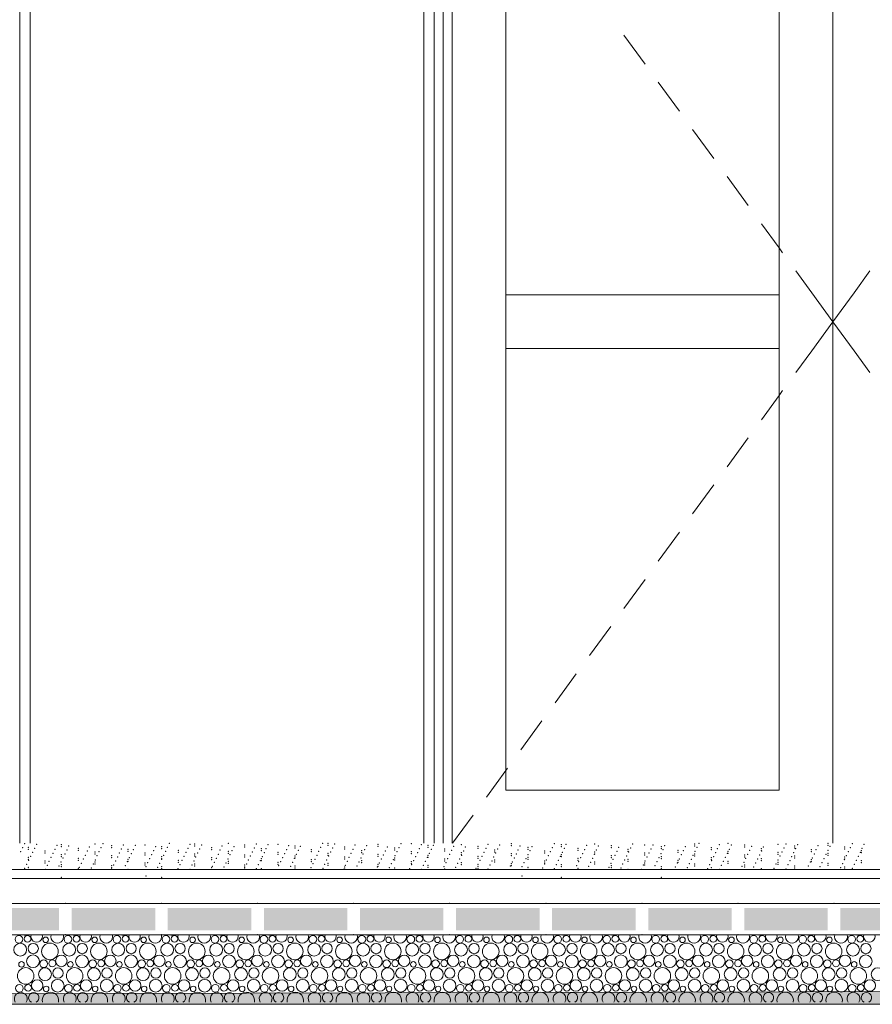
# Model space of a CAD drawing. Header units: millimetres. Extents: x -94601 to -15166, y -300 to 6935.
# Tile 49 of 97: x -54897 to -52997, y -300 to 1893. Entities that reach past the tile are written whole.
import ezdxf

# ---------------------------------------------------------------- set-up
doc = ezdxf.new("R2010")
doc.units = ezdxf.units.MM
doc.header["$MEASUREMENT"] = 0
for name, color, linetype in [('Nouveau_Menuis_Ext _ Murs-rideaux.Menuis_Ext', 7, 'Continuous'), ('Nouveau_Terrain _ Original.Terrain', 7, 'Continuous'), ('Nouveau_VRD _ Voirie 3d.VRD', 7, 'Continuous')]:
    doc.layers.add(name, color=color, linetype=linetype)

# ---------------------------------------------------------------- blocks, each defined once
blk = doc.blocks.new('*X51')
at = {"layer": 'Nouveau_VRD _ Voirie 3d.VRD', "color": 33, "linetype": 'Continuous', "lineweight": 15, "true_color": 0xf48e54}
for centre, radius in [((-54898.5, -155.2), 8.58), ((-54879.3, -154.2), 7.52), ((-54838.9, -156.5), 6.2), ((-54789.4, -155.2), 8.58), ((-54770.2, -154.2), 7.52), ((-54729.8, -156.5), 6.2), ((-54680.2, -155.2), 8.58), ((-54661.1, -154.2), 7.52), ((-54620.7, -156.5), 6.2), ((-54571.1, -155.2), 8.58), ((-54552, -154.2), 7.52), ((-54511.6, -156.5), 6.2), ((-54462, -155.2), 8.58), ((-54442.9, -154.2), 7.52), ((-54402.4, -156.5), 6.2), ((-54352.9, -155.2), 8.58), ((-54333.8, -154.2), 7.52), ((-54293.3, -156.5), 6.2), ((-54243.8, -155.2), 8.58), ((-54224.6, -154.2), 7.52), ((-54184.2, -156.5), 6.2), ((-54134.7, -155.2), 8.58), ((-54115.5, -154.2), 7.52), ((-54075.1, -156.5), 6.2), ((-54025.6, -155.2), 8.58), ((-54006.4, -154.2), 7.52), ((-53966, -156.5), 6.2), ((-53916.5, -155.2), 8.58), ((-53897.3, -154.2), 7.52), ((-53856.9, -156.5), 6.2), ((-53807.3, -155.2), 8.58), ((-53788.2, -154.2), 7.52), ((-53747.8, -156.5), 6.2), ((-53698.2, -155.2), 8.58), ((-53679.1, -154.2), 7.52), ((-53638.7, -156.5), 6.2), ((-53589.1, -155.2), 8.58), ((-53570, -154.2), 7.52), ((-53529.5, -156.5), 6.2), ((-53480, -155.2), 8.58), ((-53460.9, -154.2), 7.52), ((-53420.4, -156.5), 6.2), ((-53370.9, -155.2), 8.58), ((-53351.7, -154.2), 7.52), ((-53311.3, -156.5), 6.2), ((-53261.8, -155.2), 8.58), ((-53242.6, -154.2), 7.52), ((-53202.2, -156.5), 6.2), ((-53152.7, -155.2), 8.58), ((-53133.5, -154.2), 7.52), ((-53093.1, -156.5), 6.2), ((-53043.6, -155.2), 8.58), ((-53024.4, -154.2), 7.52), ((-54895.6, -178.4), 14.3), ((-54866.8, -175.8), 11.5), ((-54829.5, -182.2), 18.4), ((-54786.5, -178.4), 14.3), ((-54757.6, -175.8), 11.5), ((-54720.4, -182.2), 18.4), ((-54677.3, -178.4), 14.3), ((-54648.5, -175.8), 11.5), ((-54611.3, -182.2), 18.4), ((-54568.2, -178.4), 14.3), ((-54539.4, -175.8), 11.5), ((-54502.2, -182.2), 18.4), ((-54459.1, -178.4), 14.3), ((-54430.3, -175.8), 11.5), ((-54393.1, -182.2), 18.4), ((-54350, -178.4), 14.3), ((-54321.2, -175.8), 11.5), ((-54284, -182.2), 18.4), ((-54240.9, -178.4), 14.3), ((-54212.1, -175.8), 11.5), ((-54174.9, -182.2), 18.4), ((-54131.8, -178.4), 14.3), ((-54103, -175.8), 11.5), ((-54065.7, -182.2), 18.4), ((-54022.7, -178.4), 14.3), ((-53993.9, -175.8), 11.5), ((-53956.6, -182.2), 18.4), ((-53913.6, -178.4), 14.3), ((-53884.7, -175.8), 11.5), ((-53847.5, -182.2), 18.4), ((-53804.4, -178.4), 14.3), ((-53775.6, -175.8), 11.5), ((-53738.4, -182.2), 18.4), ((-53695.3, -178.4), 14.3), ((-53666.5, -175.8), 11.5), ((-53629.3, -182.2), 18.4), ((-53586.2, -178.4), 14.3), ((-53557.4, -175.8), 11.5), ((-53520.2, -182.2), 18.4), ((-53477.1, -178.4), 14.3), ((-53448.3, -175.8), 11.5), ((-53411.1, -182.2), 18.4), ((-53368, -178.4), 14.3), ((-53339.2, -175.8), 11.5), ((-53302, -182.2), 18.4), ((-53258.9, -178.4), 14.3), ((-53230.1, -175.8), 11.5), ((-53192.8, -182.2), 18.4), ((-53149.8, -178.4), 14.3), ((-53121, -175.8), 11.5), ((-53083.7, -182.2), 18.4), ((-53040.7, -178.4), 14.3), ((-53011.8, -175.8), 11.5), ((-54867.1, -204.1), 14.2), ((-54804, -203.4), 12.8), ((-54758, -204.1), 14.2), ((-54694.9, -203.4), 12.8), ((-54648.8, -204.1), 14.2), ((-54585.8, -203.4), 12.8), ((-54539.7, -204.1), 14.2), ((-54476.7, -203.4), 12.8), ((-54430.6, -204.1), 14.2), ((-54367.5, -203.4), 12.8), ((-54321.5, -204.1), 14.2), ((-54258.4, -203.4), 12.8), ((-54212.4, -204.1), 14.2), ((-54149.3, -203.4), 12.8), ((-54103.3, -204.1), 14.2), ((-54040.2, -203.4), 12.8), ((-53994.2, -204.1), 14.2), ((-53931.1, -203.4), 12.8), ((-53885.1, -204.1), 14.2), ((-53822, -203.4), 12.8), ((-53775.9, -204.1), 14.2), ((-53712.9, -203.4), 12.8), ((-53666.8, -204.1), 14.2), ((-53603.8, -203.4), 12.8), ((-53557.7, -204.1), 14.2), ((-53494.6, -203.4), 12.8), ((-53448.6, -204.1), 14.2), ((-53385.5, -203.4), 12.8), ((-53339.5, -204.1), 14.2), ((-53276.4, -203.4), 12.8), ((-53230.4, -204.1), 14.2), ((-53167.3, -203.4), 12.8), ((-53121.3, -204.1), 14.2), ((-53058.2, -203.4), 12.8), ((-53012.2, -204.1), 14.2), ((-54883.5, -236.8), 18.4), ((-54892.9, -211.1), 6.2), ((-54840.5, -233), 14.3), ((-54843.4, -209.8), 8.58), ((-54824.2, -208.8), 7.52), ((-54811.6, -230.4), 11.5), ((-54774.4, -236.8), 18.4), ((-54783.8, -211.1), 6.2), ((-54731.3, -233), 14.3), ((-54734.2, -209.8), 8.58), ((-54715.1, -208.8), 7.52), ((-54702.5, -230.4), 11.5), ((-54665.3, -236.8), 18.4), ((-54674.7, -211.1), 6.2), ((-54622.2, -233), 14.3), ((-54625.1, -209.8), 8.58), ((-54606, -208.8), 7.52), ((-54593.4, -230.4), 11.5), ((-54556.2, -236.8), 18.4), ((-54565.6, -211.1), 6.2), ((-54513.1, -233), 14.3), ((-54516, -209.8), 8.58), ((-54496.9, -208.8), 7.52), ((-54484.3, -230.4), 11.5), ((-54447.1, -236.8), 18.4), ((-54456.4, -211.1), 6.2), ((-54404, -233), 14.3), ((-54406.9, -209.8), 8.58), ((-54387.8, -208.8), 7.52), ((-54375.2, -230.4), 11.5), ((-54338, -236.8), 18.4), ((-54347.3, -211.1), 6.2), ((-54294.9, -233), 14.3), ((-54297.8, -209.8), 8.58), ((-54278.6, -208.8), 7.52), ((-54266.1, -230.4), 11.5), ((-54228.9, -236.8), 18.4), ((-54238.2, -211.1), 6.2), ((-54185.8, -233), 14.3), ((-54188.7, -209.8), 8.58), ((-54169.5, -208.8), 7.52), ((-54157, -230.4), 11.5), ((-54119.7, -236.8), 18.4), ((-54129.1, -211.1), 6.2), ((-54076.7, -233), 14.3), ((-54079.6, -209.8), 8.58), ((-54060.4, -208.8), 7.52), ((-54047.9, -230.4), 11.5), ((-54010.6, -236.8), 18.4), ((-54020, -211.1), 6.2), ((-53967.6, -233), 14.3), ((-53970.5, -209.8), 8.58), ((-53951.3, -208.8), 7.52), ((-53938.7, -230.4), 11.5), ((-53901.5, -236.8), 18.4), ((-53910.9, -211.1), 6.2), ((-53858.4, -233), 14.3), ((-53861.3, -209.8), 8.58), ((-53842.2, -208.8), 7.52), ((-53829.6, -230.4), 11.5), ((-53792.4, -236.8), 18.4), ((-53801.8, -211.1), 6.2), ((-53749.3, -233), 14.3), ((-53752.2, -209.8), 8.58), ((-53733.1, -208.8), 7.52), ((-53720.5, -230.4), 11.5), ((-53683.3, -236.8), 18.4), ((-53692.7, -211.1), 6.2), ((-53640.2, -233), 14.3), ((-53643.1, -209.8), 8.58), ((-53624, -208.8), 7.52), ((-53611.4, -230.4), 11.5), ((-53574.2, -236.8), 18.4), ((-53583.5, -211.1), 6.2), ((-53531.1, -233), 14.3), ((-53534, -209.8), 8.58), ((-53514.9, -208.8), 7.52), ((-53502.3, -230.4), 11.5), ((-53465.1, -236.8), 18.4), ((-53474.4, -211.1), 6.2), ((-53422, -233), 14.3), ((-53424.9, -209.8), 8.58), ((-53405.7, -208.8), 7.52), ((-53393.2, -230.4), 11.5), ((-53356, -236.8), 18.4), ((-53365.3, -211.1), 6.2), ((-53312.9, -233), 14.3), ((-53315.8, -209.8), 8.58), ((-53296.6, -208.8), 7.52), ((-53284.1, -230.4), 11.5), ((-53246.8, -236.8), 18.4), ((-53256.2, -211.1), 6.2), ((-53203.8, -233), 14.3), ((-53206.7, -209.8), 8.58), ((-53187.5, -208.8), 7.52), ((-53175, -230.4), 11.5), ((-53137.7, -236.8), 18.4), ((-53147.1, -211.1), 6.2), ((-53094.7, -233), 14.3), ((-53097.6, -209.8), 8.58), ((-53078.4, -208.8), 7.52), ((-53065.8, -230.4), 11.5), ((-53028.6, -236.8), 18.4), ((-53038, -211.1), 6.2), ((-52985.5, -233), 14.3), ((-54897.4, -264.4), 8.58), ((-54878.2, -263.4), 7.52), ((-54858, -258), 12.8), ((-54837.8, -265.7), 6.2), ((-54812, -258.7), 14.2), ((-54788.2, -264.4), 8.58), ((-54769.1, -263.4), 7.52), ((-54748.9, -258), 12.8), ((-54728.7, -265.7), 6.2), ((-54702.8, -258.7), 14.2), ((-54679.1, -264.4), 8.58), ((-54660, -263.4), 7.52), ((-54639.8, -258), 12.8), ((-54619.6, -265.7), 6.2), ((-54593.7, -258.7), 14.2), ((-54570, -264.4), 8.58), ((-54550.9, -263.4), 7.52), ((-54530.7, -258), 12.8), ((-54510.4, -265.7), 6.2), ((-54484.6, -258.7), 14.2), ((-54460.9, -264.4), 8.58), ((-54441.8, -263.4), 7.52), ((-54421.5, -258), 12.8), ((-54401.3, -265.7), 6.2), ((-54375.5, -258.7), 14.2), ((-54351.8, -264.4), 8.58), ((-54332.6, -263.4), 7.52), ((-54312.4, -258), 12.8), ((-54292.2, -265.7), 6.2), ((-54266.4, -258.7), 14.2), ((-54242.7, -264.4), 8.58), ((-54223.5, -263.4), 7.52), ((-54203.3, -258), 12.8), ((-54183.1, -265.7), 6.2), ((-54157.3, -258.7), 14.2), ((-54133.6, -264.4), 8.58), ((-54114.4, -263.4), 7.52), ((-54094.2, -258), 12.8), ((-54074, -265.7), 6.2), ((-54048.2, -258.7), 14.2), ((-54024.5, -264.4), 8.58), ((-54005.3, -263.4), 7.52), ((-53985.1, -258), 12.8), ((-53964.9, -265.7), 6.2), ((-53939.1, -258.7), 14.2), ((-53915.3, -264.4), 8.58), ((-53896.2, -263.4), 7.52), ((-53876, -258), 12.8), ((-53855.8, -265.7), 6.2), ((-53829.9, -258.7), 14.2), ((-53806.2, -264.4), 8.58), ((-53787.1, -263.4), 7.52), ((-53766.9, -258), 12.8), ((-53746.7, -265.7), 6.2), ((-53720.8, -258.7), 14.2), ((-53697.1, -264.4), 8.58), ((-53678, -263.4), 7.52), ((-53657.8, -258), 12.8), ((-53637.5, -265.7), 6.2), ((-53611.7, -258.7), 14.2), ((-53588, -264.4), 8.58), ((-53568.9, -263.4), 7.52), ((-53548.6, -258), 12.8), ((-53528.4, -265.7), 6.2), ((-53502.6, -258.7), 14.2), ((-53478.9, -264.4), 8.58), ((-53459.7, -263.4), 7.52), ((-53439.5, -258), 12.8), ((-53419.3, -265.7), 6.2), ((-53393.5, -258.7), 14.2), ((-53369.8, -264.4), 8.58), ((-53350.6, -263.4), 7.52), ((-53330.4, -258), 12.8), ((-53310.2, -265.7), 6.2), ((-53284.4, -258.7), 14.2), ((-53260.7, -264.4), 8.58), ((-53241.5, -263.4), 7.52), ((-53221.3, -258), 12.8), ((-53201.1, -265.7), 6.2), ((-53175.3, -258.7), 14.2), ((-53151.6, -264.4), 8.58), ((-53132.4, -263.4), 7.52), ((-53112.2, -258), 12.8), ((-53092, -265.7), 6.2), ((-53066.2, -258.7), 14.2), ((-53042.4, -264.4), 8.58), ((-53023.3, -263.4), 7.52), ((-53003.1, -258), 12.8)]:
    blk.add_circle(centre, radius, dxfattribs=at)
for centre, radius, start, end in [((-54884.6, -127.6), 18.4, 254.0928, 285.9072), ((-54859.1, -148.8), 12.8, 163.5489, 16.4511), ((-54813.1, -149.5), 14.2, 162.5101, 17.4899), ((-54775.5, -127.6), 18.4, 254.0928, 285.9072), ((-54750, -148.8), 12.8, 163.5489, 16.4511), ((-54704, -149.5), 14.2, 162.5101, 17.4899), ((-54666.4, -127.6), 18.4, 254.0928, 285.9072), ((-54640.9, -148.8), 12.8, 163.5489, 16.4511), ((-54594.8, -149.5), 14.2, 162.5101, 17.4899), ((-54557.3, -127.6), 18.4, 254.0928, 285.9072), ((-54531.8, -148.8), 12.8, 163.5489, 16.4511), ((-54485.7, -149.5), 14.2, 162.5101, 17.4899), ((-54448.2, -127.6), 18.4, 254.0928, 285.9072), ((-54422.7, -148.8), 12.8, 163.5489, 16.4511), ((-54376.6, -149.5), 14.2, 162.5101, 17.4899), ((-54339.1, -127.6), 18.4, 254.0928, 285.9072), ((-54313.5, -148.8), 12.8, 163.5489, 16.4511), ((-54267.5, -149.5), 14.2, 162.5101, 17.4899), ((-54230, -127.6), 18.4, 254.0928, 285.9072), ((-54204.4, -148.8), 12.8, 163.5489, 16.4511), ((-54158.4, -149.5), 14.2, 162.5101, 17.4899), ((-54120.9, -127.6), 18.4, 254.0928, 285.9072), ((-54095.3, -148.8), 12.8, 163.5489, 16.4511), ((-54049.3, -149.5), 14.2, 162.5101, 17.4899), ((-54011.7, -127.6), 18.4, 254.0928, 285.9072), ((-53986.2, -148.8), 12.8, 163.5489, 16.4511), ((-53940.2, -149.5), 14.2, 162.5101, 17.4899), ((-53902.6, -127.6), 18.4, 254.0928, 285.9072), ((-53877.1, -148.8), 12.8, 163.5489, 16.4511), ((-53831.1, -149.5), 14.2, 162.5101, 17.4899), ((-53793.5, -127.6), 18.4, 254.0928, 285.9072), ((-53768, -148.8), 12.8, 163.5489, 16.4511), ((-53721.9, -149.5), 14.2, 162.5101, 17.4899), ((-53684.4, -127.6), 18.4, 254.0928, 285.9072), ((-53658.9, -148.8), 12.8, 163.5489, 16.4511), ((-53612.8, -149.5), 14.2, 162.5101, 17.4899), ((-53575.3, -127.6), 18.4, 254.0928, 285.9072), ((-53549.8, -148.8), 12.8, 163.5489, 16.4511), ((-53503.7, -149.5), 14.2, 162.5101, 17.4899), ((-53466.2, -127.6), 18.4, 254.0928, 285.9072), ((-53440.6, -148.8), 12.8, 163.5489, 16.4511), ((-53394.6, -149.5), 14.2, 162.5101, 17.4899), ((-53357.1, -127.6), 18.4, 254.0928, 285.9072), ((-53331.5, -148.8), 12.8, 163.5489, 16.4511), ((-53285.5, -149.5), 14.2, 162.5101, 17.4899), ((-53248, -127.6), 18.4, 254.0928, 285.9072), ((-53222.4, -148.8), 12.8, 163.5489, 16.4511), ((-53176.4, -149.5), 14.2, 162.5101, 17.4899), ((-53138.8, -127.6), 18.4, 254.0928, 285.9072), ((-53113.3, -148.8), 12.8, 163.5489, 16.4511), ((-53067.3, -149.5), 14.2, 162.5101, 17.4899), ((-53029.7, -127.6), 18.4, 254.0928, 285.9072), ((-53004.2, -148.8), 12.8, 163.5489, 16.4511), ((-54894.5, -287.6), 14.3, 327.777, 212.223), ((-54865.6, -285), 11.5, 296.7325, 243.2675), ((-54828.4, -291.4), 18.4, 347.7576, 192.2424), ((-54785.3, -287.6), 14.3, 327.777, 212.223), ((-54756.5, -285), 11.5, 296.7325, 243.2675), ((-54719.3, -291.4), 18.4, 347.7576, 192.2424), ((-54676.2, -287.6), 14.3, 327.777, 212.223), ((-54647.4, -285), 11.5, 296.7325, 243.2675), ((-54610.2, -291.4), 18.4, 347.7576, 192.2424), ((-54567.1, -287.6), 14.3, 327.777, 212.223), ((-54538.3, -285), 11.5, 296.7325, 243.2675), ((-54501.1, -291.4), 18.4, 347.7576, 192.2424), ((-54458, -287.6), 14.3, 327.777, 212.223), ((-54429.2, -285), 11.5, 296.7325, 243.2675), ((-54392, -291.4), 18.4, 347.7576, 192.2424), ((-54348.9, -287.6), 14.3, 327.777, 212.223), ((-54320.1, -285), 11.5, 296.7325, 243.2675), ((-54282.9, -291.4), 18.4, 347.7576, 192.2424), ((-54239.8, -287.6), 14.3, 327.777, 212.223), ((-54211, -285), 11.5, 296.7325, 243.2675), ((-54173.7, -291.4), 18.4, 347.7576, 192.2424), ((-54130.7, -287.6), 14.3, 327.777, 212.223), ((-54101.9, -285), 11.5, 296.7325, 243.2675), ((-54064.6, -291.4), 18.4, 347.7576, 192.2424), ((-54021.6, -287.6), 14.3, 327.777, 212.223), ((-53992.7, -285), 11.5, 296.7325, 243.2675), ((-53955.5, -291.4), 18.4, 347.7576, 192.2424), ((-53912.4, -287.6), 14.3, 327.777, 212.223), ((-53883.6, -285), 11.5, 296.7325, 243.2675), ((-53846.4, -291.4), 18.4, 347.7576, 192.2424), ((-53803.3, -287.6), 14.3, 327.777, 212.223), ((-53774.5, -285), 11.5, 296.7325, 243.2675), ((-53737.3, -291.4), 18.4, 347.7576, 192.2424), ((-53694.2, -287.6), 14.3, 327.777, 212.223), ((-53665.4, -285), 11.5, 296.7325, 243.2675), ((-53628.2, -291.4), 18.4, 347.7576, 192.2424), ((-53585.1, -287.6), 14.3, 327.777, 212.223), ((-53556.3, -285), 11.5, 296.7325, 243.2675), ((-53519.1, -291.4), 18.4, 347.7576, 192.2424), ((-53476, -287.6), 14.3, 327.777, 212.223), ((-53447.2, -285), 11.5, 296.7325, 243.2675), ((-53410, -291.4), 18.4, 347.7576, 192.2424), ((-53366.9, -287.6), 14.3, 327.777, 212.223), ((-53338.1, -285), 11.5, 296.7325, 243.2675), ((-53300.8, -291.4), 18.4, 347.7576, 192.2424), ((-53257.8, -287.6), 14.3, 327.777, 212.223), ((-53229, -285), 11.5, 296.7325, 243.2675), ((-53191.7, -291.4), 18.4, 347.7576, 192.2424), ((-53148.7, -287.6), 14.3, 327.777, 212.223), ((-53119.8, -285), 11.5, 296.7325, 243.2675), ((-53082.6, -291.4), 18.4, 347.7576, 192.2424), ((-53039.5, -287.6), 14.3, 327.777, 212.223), ((-53010.7, -285), 11.5, 296.7325, 243.2675)]:
    blk.add_arc(centre, radius, start, end, dxfattribs=at)
blk = doc.blocks.new('*X52')
at = {"layer": 'Nouveau_VRD _ Voirie 3d.VRD', "linetype": 'Continuous', "lineweight": 15, "true_color": 0xb5b5b5}
for points in [[(-54995, -85.2), (-54995, -135.2), (-54809, -135.2), (-54809, -85.2)], [(-54781, -85.2), (-54781, -135.2), (-54594.9, -135.2), (-54594.9, -85.2)], [(-54566.9, -85.2), (-54566.9, -135.2), (-54380.9, -135.2), (-54380.9, -85.2)], [(-54352.9, -85.2), (-54352.9, -135.2), (-54166.8, -135.2), (-54166.8, -85.2)], [(-54138.8, -85.2), (-54138.8, -135.2), (-53952.8, -135.2), (-53952.8, -85.2)], [(-53924.8, -85.2), (-53924.8, -135.2), (-53738.7, -135.2), (-53738.7, -85.2)], [(-53710.7, -85.2), (-53710.7, -135.2), (-53524.7, -135.2), (-53524.7, -85.2)], [(-53496.7, -85.2), (-53496.7, -135.2), (-53310.7, -135.2), (-53310.7, -85.2)], [(-53282.7, -85.2), (-53282.7, -135.2), (-53096.6, -135.2), (-53096.6, -85.2)], [(-53068.6, -85.2), (-53068.6, -135.2), (-52882.6, -135.2), (-52882.6, -85.2)]]:
    blk.add_hatch(color=253, dxfattribs=at).paths.add_polyline_path(points)
at = {"layer": 'Nouveau_VRD _ Voirie 3d.VRD', "color": 253, "linetype": 'Continuous', "lineweight": 15, "true_color": 0xb5b5b5}
for p in [(-54795, -75.2), (-54580.9, -75.2), (-54366.9, -75.2), (-54152.8, -75.2), (-53938.8, -75.2), (-53724.7, -75.2), (-53510.7, -75.2), (-53296.7, -75.2), (-53082.6, -75.2), (-54795, -145.2), (-54580.9, -145.2), (-54366.9, -145.2), (-54152.8, -145.2), (-53938.8, -145.2), (-53724.7, -145.2), (-53510.7, -145.2), (-53296.7, -145.2), (-53082.6, -145.2)]:
    blk.add_point(p, dxfattribs=at)
blk = doc.blocks.new('Élément de coupe_40')
at = {"layer": 'Nouveau_VRD _ Voirie 3d.VRD', "color": 251, "linetype": 'Continuous', "lineweight": 15, "true_color": 0x6a6a6a}
blk.add_line((-36763.6, -20), (-82142.3, -20), dxfattribs=at)
at = {"layer": 'Nouveau_VRD _ Voirie 3d.VRD', "color": 7, "linetype": 'Continuous', "lineweight": 15}
for p, q in [((-37013, -75.2), (-81749.3, -75.2)), ((-37013, -145.2), (-81749.3, -145.2))]:
    blk.add_line(p, q, dxfattribs=at)
at = {"layer": 'Nouveau_VRD _ Voirie 3d.VRD', "lineweight": 0}
for name in ['*X52', '*X51']:
    blk.add_blockref(name, (0, 0), dxfattribs=at)
blk = doc.blocks.new('Élément de coupe_41')
at = {"layer": 'Nouveau_VRD _ Voirie 3d.VRD', "color": 251, "linetype": 'Continuous', "lineweight": 15, "true_color": 0x6a6a6a}
blk.add_line((-58330.3, 0), (-47835.3, 0), dxfattribs=at)
at = {"layer": 'Nouveau_VRD _ Voirie 3d.VRD', "color": 254, "linetype": 'Continuous', "lineweight": 15, "true_color": 0xcccccc}
for p in [(-54889.9, 49), (-54885.6, 58), (-54877.9, 49.3), (-54877.9, 44.9), (-54863.6, 47.6), (-54859.3, 56.5), (-54818.1, 45.1), (-54813.8, 54), (-54803.7, 55.2), (-54803.7, 50.8), (-54787.4, 52.6), (-54766.5, 47.1), (-54741.9, 50.1), (-54729.4, 56.7), (-54715.6, 48.6), (-54711.3, 57.6), (-54692.3, 53), (-54692.3, 48.6), (-54670.1, 46.1), (-54665.8, 55.1), (-54655.2, 44.9), (-54643.8, 44.7), (-54639.4, 53.7), (-54618, 54.5), (-54593.9, 51.2), (-54580.9, 50.8), (-54580.9, 46.3), (-54567.6, 49.7), (-54563.3, 58.7), (-54522.1, 47.2), (-54517.8, 56.2), (-54506.7, 56.7), (-54506.7, 52.3), (-54495.8, 45.8), (-54491.4, 54.7), (-54469.5, 48.6), (-54469.5, 44.1), (-54445.9, 52.2), (-54432.4, 58.2), (-54419.6, 50.8), (-54395.3, 54.5), (-54395.3, 50.1), (-54374.1, 48.3), (-54369.8, 57.3), (-54358.2, 46.3), (-54347.8, 46.8), (-54343.4, 55.8), (-54321.1, 56), (-54302.3, 44.3), (-54297.9, 53.3), (-54283.9, 52.3), (-54283.9, 47.8), (-54271.6, 51.9), (-54246.8, 44.1), (-54226.1, 49.4), (-54221.8, 58.3), (-54209.7, 58.2), (-54209.7, 53.8), (-54199.8, 47.9), (-54195.4, 56.9), (-54172.6, 50.1), (-54172.6, 45.6), (-54154.3, 45.4), (-54149.9, 54.4), (-54128, 44), (-54123.6, 52.9), (-54098.3, 56), (-54098.3, 51.5), (-54078.1, 50.4), (-54061.2, 47.8), (-54051.8, 49), (-54047.4, 58), (-54024.1, 57.5), (-54006.3, 46.5), (-54001.9, 55.5), (-53986.9, 53.8), (-53986.9, 49.3), (-53980, 45.1), (-53975.6, 54), (-53949.8, 45.6), (-53930.1, 51.5), (-53912.7, 55.2), (-53903.8, 50.1), (-53875.6, 51.5), (-53875.6, 47.1), (-53858.3, 47.6), (-53853.9, 56.5), (-53832, 46.1), (-53827.6, 55.1), (-53801.3, 57.5), (-53801.3, 53), (-53782.1, 52.6), (-53764.2, 49.3), (-53764.2, 44.9), (-53755.8, 51.2), (-53710.3, 48.7), (-53705.9, 57.6), (-53690, 55.2), (-53690, 50.8), (-53683.9, 47.2), (-53679.6, 56.2), (-53652.8, 47.1), (-53638.5, 44.7), (-53634.1, 53.7), (-53615.7, 56.7), (-53607.8, 52.2), (-53578.6, 53), (-53578.6, 48.6), (-53562.3, 49.7), (-53541.5, 44.9), (-53535.9, 48.3), (-53531.6, 57.3), (-53504.3, 54.5), (-53490.5, 45.8), (-53486.1, 54.8), (-53467.2, 50.8), (-53467.2, 46.3), (-53464.1, 44.3), (-53459.8, 53.3), (-53414.3, 50.8), (-53393, 56.7), (-53393, 52.3), (-53387.9, 49.4), (-53383.6, 58.3), (-53355.9, 48.6), (-53355.9, 44.1), (-53342.5, 46.9), (-53338.1, 55.8), (-53318.7, 58.2), (-53316.1, 45.4), (-53311.8, 54.4), (-53281.6, 54.5), (-53281.6, 50.1), (-53266.3, 51.9), (-53244.5, 46.3), (-53239.9, 50.4), (-53207.4, 56), (-53194.5, 47.9), (-53190.1, 56.9), (-53170.2, 52.3), (-53170.2, 47.8), (-53168.1, 46.5), (-53163.8, 55.5), (-53133.1, 44.1), (-53122.6, 44), (-53118.3, 53), (-53096, 58.2), (-53096, 53.8), (-53091.9, 51.5), (-53058.9, 50.1), (-53058.9, 45.6), (-53046.5, 49), (-53042.1, 58), (-53020.1, 47.6), (-53015.8, 56.5), (-54894.3, 40), (-54877.9, 27), (-54877.9, 22.6), (-54872.3, 29.6), (-54868, 38.6), (-54840.8, 41.1), (-54840.8, 36.7), (-54826.8, 27.1), (-54822.5, 36.1), (-54803.7, 33), (-54803.7, 28.5), (-54800.5, 25.7), (-54796.1, 34.6), (-54791.8, 43.6), (-54766.5, 42.6), (-54766.5, 24.8), (-54755, 23.2), (-54750.6, 32.1), (-54746.3, 41.1), (-54729.4, 38.9), (-54729.4, 34.5), (-54724.3, 30.7), (-54720, 39.7), (-54692.3, 30.8), (-54692.3, 26.3), (-54678.8, 28.2), (-54674.5, 37.2), (-54655.2, 40.4), (-54655.2, 22.6), (-54652.5, 26.7), (-54648.1, 35.7), (-54618, 36.7), (-54618, 32.2), (-54607, 24.3), (-54602.6, 33.2), (-54598.3, 42.2), (-54580.9, 28.5), (-54580.9, 24.1), (-54580.7, 22.8), (-54576.3, 31.8), (-54572, 40.7), (-54543.8, 42.6), (-54543.8, 38.2), (-54530.8, 29.3), (-54526.5, 38.2), (-54506.7, 34.5), (-54506.7, 30), (-54504.5, 27.8), (-54500.1, 36.8), (-54469.5, 26.3), (-54459, 25.3), (-54454.6, 34.3), (-54450.3, 43.3), (-54432.7, 23.9), (-54432.4, 40.4), (-54432.4, 35.9), (-54428.3, 32.9), (-54424, 41.8), (-54395.3, 32.2), (-54395.3, 27.8), (-54382.8, 30.4), (-54378.5, 39.3), (-54358.2, 41.9), (-54358.2, 24.1), (-54356.5, 28.9), (-54352.1, 37.9), (-54321.1, 38.2), (-54321.1, 33.7), (-54311, 26.4), (-54306.6, 35.4), (-54284.7, 25), (-54283.9, 30), (-54283.9, 25.6), (-54280.3, 33.9), (-54276, 42.9), (-54246.8, 39.7), (-54239.2, 22.5), (-54234.8, 31.4), (-54230.5, 40.4), (-54209.7, 35.9), (-54209.7, 31.5), (-54208.5, 30), (-54204.1, 39), (-54172.6, 27.8), (-54172.6, 23.3), (-54163, 27.5), (-54158.6, 36.5), (-54136.7, 26), (-54135.4, 41.9), (-54135.4, 37.4), (-54132.3, 35), (-54098.3, 33.7), (-54098.3, 29.3), (-54091.2, 23.5), (-54086.8, 32.5), (-54082.5, 41.5), (-54064.8, 22.1), (-54061.2, 43.4), (-54061.2, 25.6), (-54060.5, 31.1), (-54056.1, 40), (-54024.1, 39.7), (-54024.1, 35.2), (-54015, 28.6), (-54010.6, 37.5), (-53988.7, 27.1), (-53986.9, 31.5), (-53986.9, 27), (-53984.3, 36.1), (-53949.8, 41.1), (-53949.8, 23.3), (-53943.2, 24.6), (-53938.8, 33.6), (-53934.5, 42.6), (-53916.8, 23.2), (-53912.7, 37.4), (-53912.7, 33), (-53912.5, 32.1), (-53908.1, 41.1), (-53875.6, 29.3), (-53875.6, 24.8), (-53867, 29.6), (-53862.6, 38.6), (-53840.7, 28.2), (-53838.5, 43.4), (-53838.5, 38.9), (-53836.3, 37.2), (-53801.3, 35.2), (-53801.3, 30.8), (-53795.2, 25.7), (-53790.8, 34.7), (-53786.5, 43.6), (-53768.8, 24.2), (-53764.5, 33.2), (-53764.2, 27), (-53764.2, 22.6), (-53760.1, 42.2), (-53727.1, 41.1), (-53727.1, 36.7), (-53719, 30.7), (-53714.6, 39.7), (-53692.7, 29.3), (-53690, 33), (-53690, 28.5), (-53688.3, 38.2), (-53652.8, 42.6), (-53652.8, 24.8), (-53647.2, 26.8), (-53642.8, 35.7), (-53620.8, 25.3), (-53616.5, 34.3), (-53615.7, 38.9), (-53615.7, 34.5), (-53612.1, 43.3), (-53578.6, 30.8), (-53578.6, 26.3), (-53575.3, 22.8), (-53571, 31.8), (-53566.6, 40.8), (-53544.7, 30.3), (-53541.5, 40.4), (-53541.5, 22.6), (-53540.3, 39.3), (-53504.3, 36.7), (-53504.3, 32.2), (-53499.2, 27.8), (-53494.8, 36.8), (-53472.8, 26.4), (-53468.5, 35.4), (-53467.2, 28.5), (-53467.2, 24.1), (-53430.1, 42.6), (-53430.1, 38.2), (-53427.3, 23.9), (-53423, 32.9), (-53418.6, 41.8), (-53401, 22.5), (-53396.7, 31.4), (-53393, 34.5), (-53393, 30), (-53392.3, 40.4), (-53355.9, 26.3), (-53351.2, 28.9), (-53346.8, 37.9), (-53324.8, 27.5), (-53320.5, 36.4), (-53318.7, 40.4), (-53318.7, 35.9), (-53281.6, 32.2), (-53281.6, 27.8), (-53279.3, 25), (-53275, 33.9), (-53270.6, 42.9), (-53253, 23.5), (-53248.7, 32.5), (-53244.5, 41.9), (-53244.5, 24.1), (-53244.3, 41.5), (-53207.4, 38.2), (-53207.4, 33.7), (-53203.2, 30), (-53198.8, 39), (-53176.8, 28.6), (-53172.5, 37.5), (-53170.2, 30), (-53170.2, 25.6), (-53133.1, 39.7), (-53131.3, 26.1), (-53127, 35), (-53105, 24.6), (-53100.6, 33.6), (-53096.3, 42.5), (-53096, 35.9), (-53096, 31.5), (-53059.5, 22.1), (-53058.9, 27.8), (-53058.9, 23.3), (-53055.2, 31.1), (-53050.8, 40), (-53028.8, 29.6), (-53024.5, 38.6), (-53021.7, 41.9), (-53021.7, 37.4), (-54885.4, 2.7), (-54881, 11.7), (-54877.9, 4.8), (-54877.9, 0.3), (-54876.7, 20.6), (-54840.8, 18.9), (-54840.8, 14.4), (-54839.9, 0.2), (-54835.5, 9.2), (-54831.2, 18.2), (-54809.2, 7.7), (-54804.8, 16.7), (-54803.7, 10.7), (-54803.7, 6.3), (-54766.5, 20.4), (-54766.5, 2.5), (-54763.7, 5.2), (-54759.4, 14.2), (-54737.4, 3.8), (-54733, 12.8), (-54729.4, 16.6), (-54729.4, 12.2), (-54728.7, 21.7), (-54692.3, 8.5), (-54692.3, 4), (-54691.9, 1.3), (-54687.5, 10.3), (-54683.2, 19.2), (-54661.2, 8.8), (-54656.8, 17.8), (-54655.2, 18.1), (-54655.2, 0.3), (-54618, 14.4), (-54618, 10), (-54615.7, 6.3), (-54611.4, 15.3), (-54589.4, 4.9), (-54585, 13.8), (-54580.9, 6.3), (-54580.9, 1.8), (-54543.9, 2.4), (-54543.8, 20.4), (-54543.8, 15.9), (-54539.5, 11.3), (-54535.2, 20.3), (-54517.5, 0.9), (-54513.2, 9.9), (-54508.8, 18.9), (-54506.7, 12.2), (-54506.7, 7.7), (-54469.5, 21.8), (-54469.5, 4), (-54467.7, 7.4), (-54463.4, 16.4), (-54441.4, 5.9), (-54437, 14.9), (-54432.4, 18.1), (-54432.4, 13.7), (-54395.9, 3.4), (-54395.3, 10), (-54395.3, 5.5), (-54391.5, 12.4), (-54387.2, 21.4), (-54369.5, 2), (-54365.2, 11), (-54360.8, 19.9), (-54358.2, 19.6), (-54358.2, 1.8), (-54321.1, 15.9), (-54321.1, 11.5), (-54319.7, 8.5), (-54315.3, 17.4), (-54293.4, 7), (-54289, 16), (-54283.9, 7.7), (-54283.9, 3.3), (-54247.9, 4.5), (-54246.8, 21.8), (-54246.8, 17.4), (-54243.5, 13.5), (-54221.5, 3.1), (-54217.2, 12), (-54212.8, 21), (-54209.7, 13.7), (-54209.7, 9.2), (-54176.1, 0.6), (-54172.6, 5.5), (-54172.6, 1.1), (-54171.7, 9.5), (-54167.3, 18.5), (-54145.4, 8.1), (-54141, 17.1), (-54135.4, 19.6), (-54135.4, 15.2), (-54099.9, 5.6), (-54098.3, 11.5), (-54098.3, 7), (-54095.5, 14.6), (-54073.5, 4.2), (-54069.2, 13.1), (-54061.2, 21.1), (-54061.2, 3.3), (-54028.1, 1.7), (-54024.1, 17.4), (-54024.1, 12.9), (-54023.7, 10.6), (-54019.3, 19.6), (-54001.7, 0.2), (-53997.4, 9.2), (-53993, 18.1), (-53986.9, 9.2), (-53986.9, 4.8), (-53951.9, 6.7), (-53949.8, 18.9), (-53949.8, 1.1), (-53947.5, 15.6), (-53925.5, 5.2), (-53921.2, 14.2), (-53912.7, 15.2), (-53912.7, 10.7), (-53880.1, 2.7), (-53875.7, 11.7), (-53875.6, 7), (-53875.6, 2.5), (-53871.3, 20.7), (-53853.7, 1.3), (-53849.4, 10.3), (-53845, 19.2), (-53838.5, 21.1), (-53838.5, 16.6), (-53803.9, 7.8), (-53801.3, 12.9), (-53801.3, 8.5), (-53799.5, 16.7), (-53777.5, 6.3), (-53773.2, 15.3), (-53764.2, 4.8), (-53764.2, 0.3), (-53732, 3.8), (-53727.7, 12.8), (-53727.1, 18.9), (-53727.1, 14.4), (-53723.3, 21.7), (-53705.7, 2.4), (-53701.4, 11.3), (-53697, 20.3), (-53690, 10.7), (-53690, 6.3), (-53655.9, 8.8), (-53652.8, 20.4), (-53652.8, 2.5), (-53651.5, 17.8), (-53629.5, 7.4), (-53625.2, 16.4), (-53615.7, 16.6), (-53615.7, 12.2), (-53584, 4.9), (-53579.7, 13.9), (-53578.6, 8.5), (-53578.6, 4), (-53557.7, 3.4), (-53553.4, 12.4), (-53549, 21.4), (-53541.5, 18.1), (-53541.5, 0.3), (-53512.2, 0.9), (-53507.9, 9.9), (-53504.3, 14.4), (-53504.3, 10), (-53503.5, 18.9), (-53481.5, 8.5), (-53477.2, 17.4), (-53467.2, 6.3), (-53467.2, 1.8), (-53436, 6), (-53431.7, 14.9), (-53430.1, 20.4), (-53430.1, 15.9), (-53409.7, 4.5), (-53405.4, 13.5), (-53393, 12.2), (-53393, 7.7), (-53364.2, 2), (-53359.9, 11), (-53355.9, 21.8), (-53355.9, 4), (-53355.5, 20), (-53337.9, 0.6), (-53333.5, 9.5), (-53329.2, 18.5), (-53318.7, 18.1), (-53318.7, 13.7), (-53288, 7), (-53283.7, 16), (-53281.6, 10), (-53281.6, 5.5), (-53261.7, 5.6), (-53257.4, 14.6), (-53244.5, 19.6), (-53244.5, 1.8), (-53216.2, 3.1), (-53211.9, 12.1), (-53207.5, 21), (-53207.4, 15.9), (-53207.4, 11.5), (-53189.9, 1.6), (-53185.5, 10.6), (-53181.2, 19.6), (-53170.2, 7.7), (-53170.2, 3.3), (-53140, 8.1), (-53135.7, 17.1), (-53133.1, 21.8), (-53133.1, 17.4), (-53113.7, 6.7), (-53109.4, 15.6), (-53096, 13.7), (-53096, 9.2), (-53068.2, 4.2), (-53063.9, 13.1), (-53058.9, 5.5), (-53058.9, 1.1), (-53041.9, 2.7), (-53037.5, 11.7), (-53033.2, 20.7), (-53021.7, 19.6), (-53021.7, 15.2), (-54803.7, -17.1), (-54615.7, -14.3), (-54580.9, -17.1), (-53777.5, -14.6), (-53690, -17.1), (-53467.2, -17.1)]:
    blk.add_point(p, dxfattribs=at)
blk = doc.blocks.new('Élément de coupe_66')
at = {"layer": 'Nouveau_Menuis_Ext _ Murs-rideaux.Menuis_Ext', "color": 251, "linetype": 'Continuous', "lineweight": 15, "true_color": 0x6a6a6a}
for p, q in [((-54896.8, 58.7), (-54896.8, 2435)), ((-54873.8, 58.7), (-54873.8, 2435))]:
    blk.add_line(p, q, dxfattribs=at)
blk = doc.blocks.new('Élément de coupe_152')
at = {"layer": 'Nouveau_Terrain _ Original.Terrain', "linetype": 'Continuous', "lineweight": 15, "true_color": 0xf48e54}
h = blk.add_hatch(dxfattribs=at)
h.set_pattern_fill('Terre', color=33, style=0, pattern_type=2)
h.set_pattern_definition([(45, (0, 0), (-137.8858, 137.8858), []), (45, (-45.96, 45.96), (-275.7716, 275.7716), []), (45, (-91.92, 91.92), (-275.7716, 275.7716), []), (135, (-137.886, 137.886), (45.96194, 45.96194), [195, -195])])
h.paths.add_polyline_path([(-24599, -287.5), (-26213.3, -282.5), (-27475.8, -278.6), (-28431.2, -275.7), (-29150.2, -273.4), (-29692.4, -271.7), (-34914.2, -260.4), (-35607.8, -259.7), (-36383.2, -258.8), (-37203.7, -257.9), (-38035.6, -256.8), (-38848.8, -255.8), (-39617.3, -254.7), (-39814.4, -254.8), (-40203.4, -255.2), (-40585.7, -255.6), (-41317.6, -254.5), (-41705.6, -254.9), (-42360.6, -253.9), (-42753.4, -254.3), (-43138.8, -254.7), (-43713.8, -253.7), (-44102.8, -254.2), (-44484, -254.6), (-44984.4, -253.7), (-45367.9, -254.1), (-45743.3, -254.6), (-64584.6, -300), (-20478, -300), (-22586.9, -293.6)])
at = {"layer": 'Nouveau_Terrain _ Original.Terrain', "color": 7, "linetype": 'Continuous', "lineweight": 15}
blk.add_line((-20478, -300), (-64584.6, -300), dxfattribs=at)
at = {"layer": 'Nouveau_Terrain _ Original.Terrain', "color": 7, "linetype": 'Continuous', "lineweight": 15, "flags": 128}
blk.add_lwpolyline([(-35607.8, -259.7), (-36383.2, -258.8), (-37203.7, -257.9), (-38035.6, -256.8), (-38848.8, -255.8), (-39617.3, -254.7), (-39814.4, -254.8), (-40203.4, -255.2), (-40585.7, -255.6), (-41317.6, -254.5), (-41705.6, -254.9), (-42360.6, -253.9), (-42753.4, -254.3), (-43138.8, -254.7), (-43713.8, -253.7), (-44102.8, -254.2), (-44484, -254.6), (-44984.4, -253.7), (-45367.9, -254.1), (-45743.3, -254.6), (-64584.6, -300)], dxfattribs=at)
blk = doc.blocks.new('Élément de coupe_1707')
at = {"layer": 'Nouveau_Menuis_Ext _ Murs-rideaux.Menuis_Ext', "color": 251, "linetype": 'Continuous', "lineweight": 15, "true_color": 0x6a6a6a}
for p, q in [((-53996.8, 58.7), (-53996.8, 2446.5)), ((-53973.8, 58.7), (-53973.8, 2446.5))]:
    blk.add_line(p, q, dxfattribs=at)
blk = doc.blocks.new('Élément de coupe_1709')
at = {"layer": 'Nouveau_Menuis_Ext _ Murs-rideaux.Menuis_Ext', "color": 21, "linetype": 'Continuous', "lineweight": 15, "true_color": 0xff9954}
for p, q in [((-53953.8, 58.5), (-53953.8, 2403.5)), ((-53933.8, 58.5), (-53933.8, 2383.5)), ((-53085.3, 2383.5), (-53085.3, 58.5)), ((-53813.8, 2263.5), (-53813.8, 1280)), ((-53205.3, 1280), (-53205.3, 2263.5)), ((-53813.8, 1160), (-53813.8, 1280)), ((-53813.8, 1280), (-53205.3, 1280)), ((-53205.3, 1280), (-53205.3, 1160)), ((-53205.3, 1160), (-53813.8, 1160)), ((-53813.8, 1160), (-53813.8, 176.5)), ((-53205.3, 176.5), (-53205.3, 1160)), ((-53813.8, 176.5), (-53205.3, 176.5))]:
    blk.add_line(p, q, dxfattribs=at)
at = {"layer": 'Nouveau_Menuis_Ext _ Murs-rideaux.Menuis_Ext', "color": 30, "linetype": 'Continuous', "lineweight": 15, "true_color": 0xff6600}
for p, q in [((-53550.9, 1858.3), (-53503.7, 1793.7)), ((-53474.3, 1753.3), (-53427.1, 1688.6)), ((-53397.7, 1648.2), (-53350.5, 1583.6)), ((-53321.1, 1543.2), (-53273.9, 1478.6)), ((-53244.5, 1438.2), (-53205.3, 1384.5)), ((-53205.3, 1384.5), (-53197.3, 1373.5)), ((-53167.9, 1333.1), (-53132.5, 1284.6)), ((-53002.8, 1333.1), (-53038.2, 1284.6)), ((-53132.5, 1284.6), (-53085.3, 1220)), ((-53038.2, 1284.6), (-53085.3, 1220)), ((-53132.5, 1155.4), (-53085.3, 1220)), ((-53038.2, 1155.4), (-53085.3, 1220)), ((-53167.9, 1106.9), (-53132.5, 1155.4)), ((-53002.8, 1106.9), (-53038.2, 1155.4)), ((-53244.5, 1001.8), (-53205.3, 1055.5)), ((-53205.3, 1055.5), (-53197.3, 1066.5)), ((-53321.1, 896.8), (-53273.9, 961.4)), ((-53397.7, 791.8), (-53350.5, 856.4)), ((-53474.3, 686.7), (-53427.1, 751.4)), ((-53550.9, 581.7), (-53503.7, 646.3)), ((-53627.5, 476.6), (-53580.3, 541.3)), ((-53704.1, 371.6), (-53656.9, 436.2)), ((-53780.6, 266.6), (-53733.5, 331.2)), ((-53857.2, 161.5), (-53813.8, 221)), ((-53813.8, 221), (-53810.1, 226.2)), ((-53932.4, 58.5), (-53886.7, 121.1))]:
    blk.add_line(p, q, dxfattribs=at)

msp = doc.modelspace()

# ---------------------------------------------------------------- block references
at = {"layer": 'Nouveau_Menuis_Ext _ Murs-rideaux.Menuis_Ext', "lineweight": 0}
for name in ['Élément de coupe_1707', 'Élément de coupe_66', 'Élément de coupe_1709']:
    msp.add_blockref(name, (0, 0), dxfattribs=at)
at = {"layer": 'Nouveau_Terrain _ Original.Terrain', "lineweight": 0}
msp.add_blockref('Élément de coupe_152', (0, 0), dxfattribs=at)
at = {"layer": 'Nouveau_VRD _ Voirie 3d.VRD', "lineweight": 0}
for name in ['Élément de coupe_41', 'Élément de coupe_40']:
    msp.add_blockref(name, (0, 0), dxfattribs=at)

doc.saveas('drawing.dxf')
